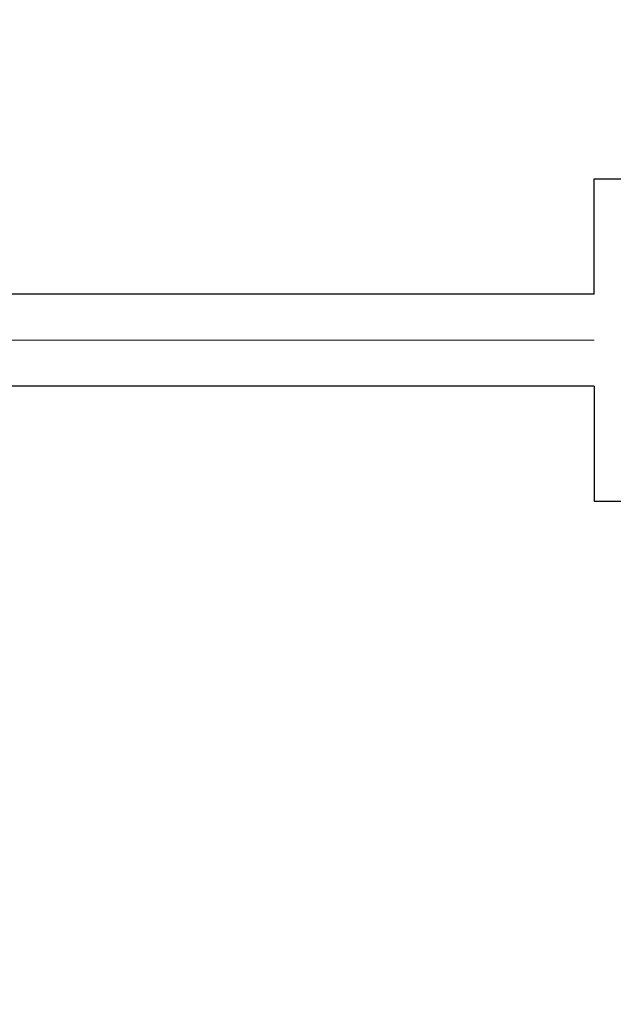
# Model space of a CAD drawing. Header units: millimetres. Extents: x 0 to 1071, y 0 to 742.
# Tile 50 of 130: x 171 to 184, y 511 to 532. Entities that reach past the tile are written whole.
import ezdxf

# ---------------------------------------------------------------- set-up
doc = ezdxf.new("R2010")
doc.units = ezdxf.units.MM
doc.header["$LTSCALE"] = 0.454724
doc.linetypes.add('CENTER', pattern=[50.8, 31.75, -6.35, 6.35, -6.35])
doc.layers.add('NoLayerName_001', color=7, linetype='Continuous')

msp = doc.modelspace()

# ---------------------------------------------------------------- linework, layer by layer
at = {"layer": 'NoLayerName_001', "color": 7, "linetype": 'Continuous', "lineweight": 25}
for p, q in [((183.3, 526), (183.3, 528.499939)), ((183.3, 528.499939), (216.7, 528.499939)), ((183.3, 526), (165, 526)), ((183.3, 524), (165, 524)), ((183.3, 524), (183.3, 521.5)), ((183.3, 521.5), (216.7, 521.5))]:
    msp.add_line(p, q, dxfattribs=at)
at = {"layer": 'NoLayerName_001', "color": 4, "linetype": 'CENTER', "lineweight": 13}
msp.add_line((183.3, 525), (149.919564, 525), dxfattribs=at)
at = {"layer": 'NoLayerName_001', "color": 7, "linetype": 'Continuous', "lineweight": 25}
for radius, start, end in [(39.5, 318.3301343, 270), (38, 319.6850908, 270.7162159)]:
    msp.add_arc((200, 525), radius, start, end, dxfattribs=at)

doc.saveas('drawing.dxf')
